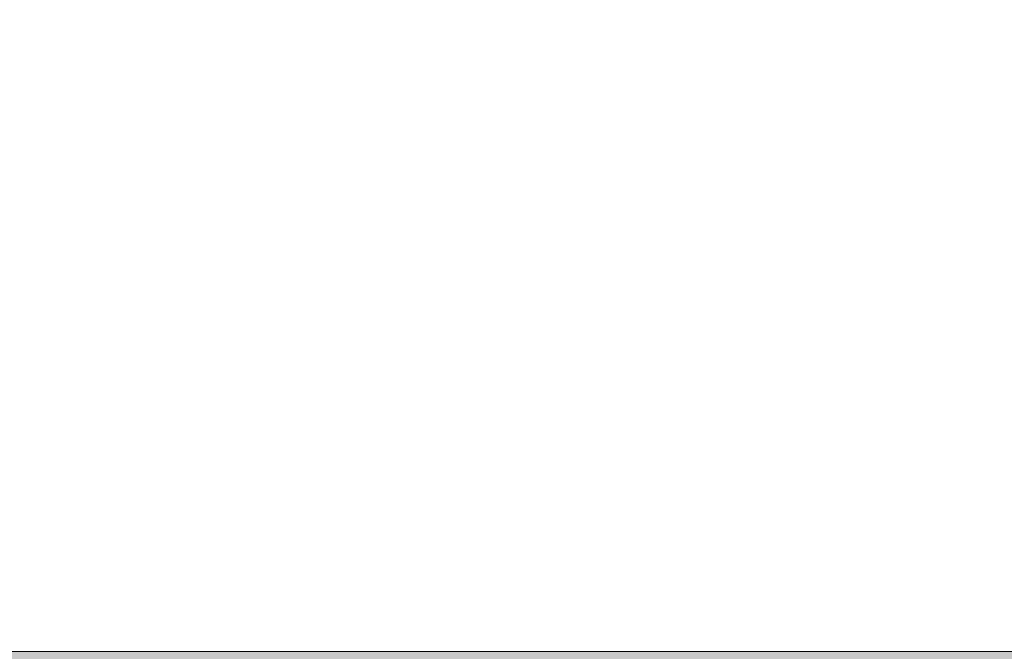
# Model space of a CAD drawing. Header units: millimetres. Extents: x 11 to 55443, y -2 to 19464.
# Tile 47 of 135: x 23356 to 23521, y 10990 to 11096. Entities that reach past the tile are written whole.
import ezdxf

# ---------------------------------------------------------------- set-up
doc = ezdxf.new("R2010")
doc.units = ezdxf.units.MM
doc.header["$MEASUREMENT"] = 0
doc.linetypes.add('Wipeout_Contour', pattern=[1000, 0, -1000])
doc.layers.add('Nowe_Drzwi Archicad', color=7, linetype='Continuous')
doc.layers.add('Nowe_Drzwi Archicad_Nr_pióra__81', color=7, linetype='Continuous', lineweight=13)

# ---------------------------------------------------------------- blocks, each defined once
blk = doc.blocks.new('ElemPrzekroju_3_1', base_point=(7287.15, 10853.98))
at = {"color": 254, "linetype": 'Wipeout_Contour', "lineweight": 0, "ltscale": 99382.065854}
blk.add_wipeout([(20639.99, 11095.98), (20639.99, 10989.98), (23849.99, 10989.98), (23849.99, 11095.98)], dxfattribs=at).dxf.layer = 'Nowe_Drzwi Archicad'
at = {"layer": 'Nowe_Drzwi Archicad', "linetype": 'Continuous', "lineweight": 0, "true_color": 0x000000}
blk.add_hatch(color=18, dxfattribs=at).paths.add_polyline_path([(23849.99, 10989.98), (20639.99, 10989.98), (20639.99, 10982.91), (23714.99, 10982.91), (23714.99, 10969.98), (23849.99, 10969.98)])
at = {"layer": 'Nowe_Drzwi Archicad_Nr_pióra__81', "color": 7, "linetype": 'Continuous', "lineweight": 13}
blk.add_line((20639.99, 10989.98), (23849.99, 10989.98), dxfattribs=at)

msp = doc.modelspace()

# ---------------------------------------------------------------- block references
at = {"layer": 'Nowe_Drzwi Archicad', "lineweight": 0}
msp.add_blockref('ElemPrzekroju_3_1', (7287.15, 10853.98), dxfattribs=at)

doc.saveas('drawing.dxf')
